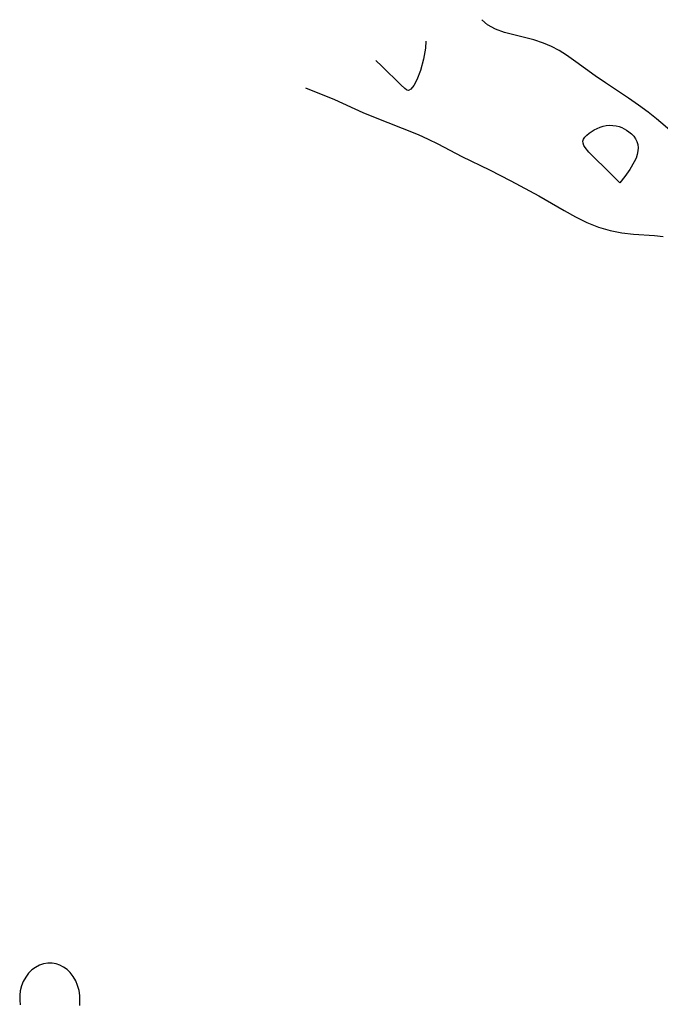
# Model space of a CAD drawing. Header units: inches. Extents: x 1073367 to 1082519, y 1569854 to 1574957.
# Tile 226 of 256: x 1076724 to 1076814, y 1574712 to 1574851. Entities that reach past the tile are written whole.
import ezdxf

# ---------------------------------------------------------------- set-up
doc = ezdxf.new("R2010")
doc.units = ezdxf.units.IN
doc.header["$MEASUREMENT"] = 0
doc.layers.add('CGG_CurvaNivelLidar_v1', color=7, linetype='Continuous', lineweight=30, true_color=0x008008)

msp = doc.modelspace()

# ---------------------------------------------------------------- linework, layer by layer
at = {"layer": 'CGG_CurvaNivelLidar_v1'}
for points in [[(1076817.4007, 1574833.545, 67), (1076813.6791, 1574836.6572, 67), (1076812.4946, 1574837.5973, 67), (1076811.138, 1574838.6164, 67), (1076809.7402, 1574839.6079, 67), (1076806.4748, 1574841.7488, 67), (1076805.0338, 1574842.7304, 67), (1076802.3006, 1574844.7338, 67), (1076800.9619, 1574845.6723, 67), (1076799.9176, 1574846.3119, 67), (1076798.8431, 1574846.8754, 67), (1076797.7413, 1574847.3509, 67), (1076796.3551, 1574847.8093, 67), (1076792.2078, 1574848.8661, 67), (1076790.9615, 1574849.3145, 67), (1076789.8474, 1574849.9326, 67), (1076789.0171, 1574850.6694, 67)], [(1076781.1462, 1574847.6352, 66.5), (1076781.0691, 1574846.6572, 66.5), (1076780.8131, 1574845.1125, 66.5), (1076780.3927, 1574843.5037, 66.5), (1076779.8729, 1574842.1819, 66.5), (1076779.4246, 1574841.394, 66.5), (1076778.9999, 1574840.8775, 66.5), (1076778.6966, 1574840.6713, 66.5), (1076778.5, 1574840.7113, 66.5)], [(1076778.5, 1574840.7113, 66.5), (1076778.3982, 1574840.7548, 66.5), (1076778.1556, 1574840.9543, 66.5), (1076777.6237, 1574841.4547, 66.5), (1076774.9417, 1574844.127, 66.5), (1076774.0772, 1574844.9102, 66.5)], [(1076764.1539, 1574841.0563, 67), (1076768.2417, 1574839.3935, 67), (1076772.2664, 1574837.589, 67), (1076773.4926, 1574837.0718, 67), (1076780.0637, 1574834.4532, 67), (1076781.4577, 1574833.8239, 67), (1076782.8359, 1574833.1437, 67), (1076786.2247, 1574831.3807, 67), (1076790.1075, 1574829.4777, 67), (1076793.1383, 1574827.9477, 67), (1076797.0569, 1574825.8319, 67), (1076800.6381, 1574823.7583, 67), (1076802.2361, 1574822.8722, 67), (1076803.8522, 1574822.0729, 67), (1076805.4991, 1574821.4048, 67), (1076807.1272, 1574820.9209, 67), (1076808.7748, 1574820.5912, 67), (1076810.4486, 1574820.3935, 67), (1076813.3899, 1574820.2028, 67), (1076814.6357, 1574820.0884, 67)], [(1076732.3011, 1574711.5551, 67.5), (1076732.3271, 1574712.2711, 67.5), (1076732.2983, 1574712.9757, 67.5), (1076732.2021, 1574713.6625, 67.5), (1076732.0107, 1574714.3718, 67.5), (1076731.7356, 1574715.0433, 67.5), (1076731.3835, 1574715.6651, 67.5), (1076730.9541, 1574716.2202, 67.5), (1076730.519, 1574716.6326, 67.5), (1076730.0364, 1574716.9788, 67.5), (1076729.5187, 1574717.2548, 67.5), (1076728.976, 1574717.4517, 67.5), (1076728.4164, 1574717.5551, 67.5), (1076727.8132, 1574717.5487, 67.5), (1076727.2118, 1574717.4369, 67.5), (1076726.6255, 1574717.2345, 67.5), (1076726.0686, 1574716.9496, 67.5), (1076725.5576, 1574716.5833, 67.5), (1076725.0862, 1574716.1104, 67.5), (1076724.6827, 1574715.5656, 67.5), (1076724.3471, 1574714.9665, 67.5), (1076724.0856, 1574714.3259, 67.5), (1076723.9109, 1574713.6524, 67.5), (1076723.8365, 1574713.0002, 67.5), (1076723.835, 1574712.3311, 67.5), (1076723.8911, 1574711.6509, 67.5)]]:
    msp.add_polyline3d(points, dxfattribs=at)
msp.add_polyline3d([(1076808.5, 1574827.6339, 66.5), (1076807.3297, 1574828.8333, 66.5), (1076804.1403, 1574831.9896, 66.5), (1076803.6219, 1574832.6237, 66.5), (1076803.435, 1574832.9349, 66.5), (1076803.3194, 1574833.2403, 66.5), (1076803.2987, 1574833.538, 66.5), (1076803.394, 1574833.831, 66.5), (1076803.5851, 1574834.1143, 66.5), (1076803.8465, 1574834.3879, 66.5), (1076804.1593, 1574834.6508, 66.5), (1076804.8884, 1574835.1333, 66.5), (1076805.7066, 1574835.5211, 66.5), (1076806.1402, 1574835.6566, 66.5), (1076806.5892, 1574835.7394, 66.5), (1076807.0463, 1574835.7728, 66.5), (1076807.505, 1574835.761, 66.5), (1076807.9593, 1574835.7041, 66.5), (1076808.4022, 1574835.598, 66.5), (1076808.7711, 1574835.4628, 66.5), (1076809.4632, 1574835.0919, 66.5), (1076809.7821, 1574834.8651, 66.5), (1076810.1367, 1574834.559, 66.5), (1076810.4511, 1574834.2225, 66.5), (1076810.7148, 1574833.858, 66.5), (1076810.9116, 1574833.465, 66.5), (1076811.0256, 1574833.0456, 66.5), (1076811.0682, 1574832.6048, 66.5), (1076811.0509, 1574832.1512, 66.5), (1076810.9659, 1574831.6698, 66.5), (1076810.7851, 1574831.1286, 66.5), (1076810.5351, 1574830.591, 66.5), (1076809.8915, 1574829.5145, 66.5), (1076809.2149, 1574828.5611, 66.5)], close=True, dxfattribs=at)

doc.saveas('drawing.dxf')
